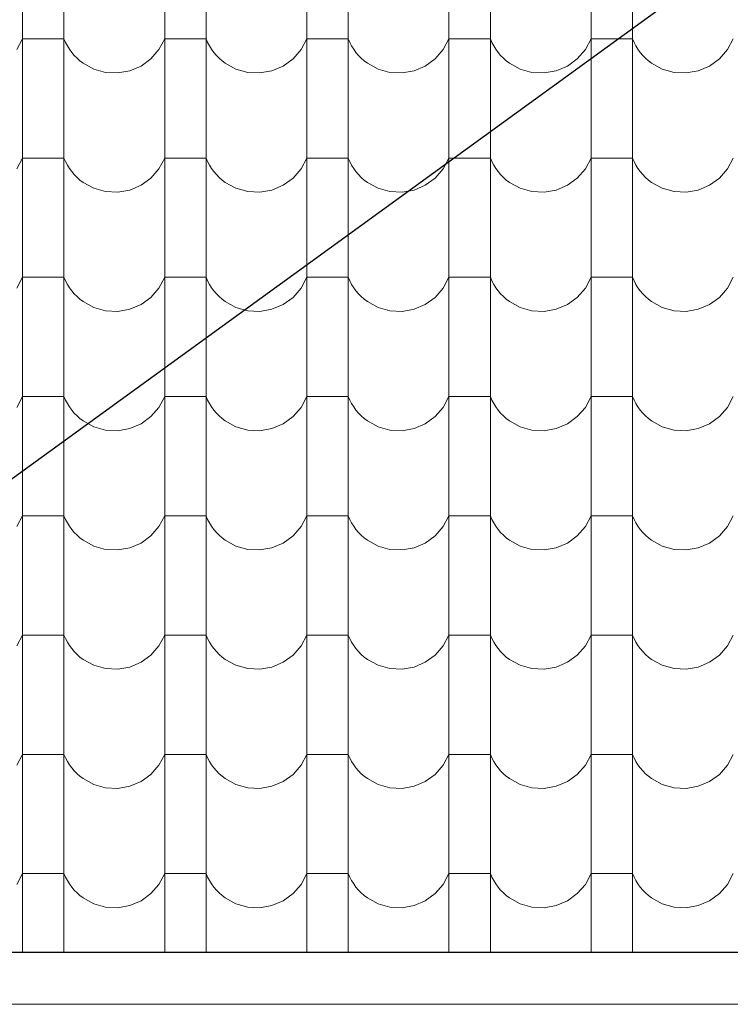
# Model space of a CAD drawing. Header units: millimetres. Extents: x -29624 to 9939, y -6894 to 6495.
# Tile 231 of 243: x 3902 to 4067, y -3588 to -3360. Entities that reach past the tile are written whole.
import ezdxf

# ---------------------------------------------------------------- set-up
doc = ezdxf.new("R2010")
doc.units = ezdxf.units.MM
doc.header["$MEASUREMENT"] = 0
doc.layers.add('810-G Ogólne', color=7, linetype='Continuous')
doc.layers.add('990-D Import IFC', color=7, linetype='Continuous')

# ---------------------------------------------------------------- blocks, each defined once
blk = doc.blocks.new('*X1822', base_point=(515069.4, 47309.9))
at = {"layer": '990-D Import IFC', "color": 251, "linetype": 'Continuous', "lineweight": 13, "true_color": 0x6a6a6a}
for p, q in [((549011.4, -17508.1), (549011.4, -17785.1)), ((549107.5, -17508.1), (549107.5, -17785.1)), ((549341.4, -17508.1), (549341.4, -17785.1)), ((549437.5, -17508.1), (549437.5, -17785.1)), ((549671.4, -17508.1), (549671.4, -17785.1)), ((549767.5, -17508.1), (549767.5, -17785.1)), ((550001.4, -17508.1), (550001.4, -17785.1)), ((550097.5, -17508.1), (550097.5, -17785.1)), ((550331.4, -17508.1), (550331.4, -17785.1)), ((550427.5, -17508.1), (550427.5, -17785.1)), ((548998.1, -17641.2), (549011.4, -17616.2)), ((549059.4, -17616.2), (549011.4, -17616.2)), ((549107.5, -17616.2), (549059.4, -17616.2)), ((549107.5, -17616.2), (549111.1, -17624.5)), ((549111.1, -17624.5), (549115.4, -17632.6)), ((549115.4, -17632.6), (549120.2, -17640.3)), ((549328.1, -17641.2), (549341.4, -17616.2)), ((549389.4, -17616.2), (549341.4, -17616.2)), ((549437.5, -17616.2), (549389.4, -17616.2)), ((549437.5, -17616.2), (549441.1, -17624.5)), ((549441.1, -17624.5), (549445.4, -17632.6)), ((549445.4, -17632.6), (549450.2, -17640.3)), ((549658.1, -17641.2), (549671.4, -17616.2)), ((549719.4, -17616.2), (549671.4, -17616.2)), ((549767.5, -17616.2), (549719.4, -17616.2)), ((549767.5, -17616.2), (549771.1, -17624.5)), ((549771.1, -17624.5), (549775.4, -17632.6)), ((549775.4, -17632.6), (549780.2, -17640.3)), ((549988.1, -17641.2), (550001.4, -17616.2)), ((550049.4, -17616.2), (550001.4, -17616.2)), ((550097.5, -17616.2), (550049.4, -17616.2)), ((550097.5, -17616.2), (550101.1, -17624.5)), ((550101.1, -17624.5), (550105.4, -17632.6)), ((550105.4, -17632.6), (550110.2, -17640.3)), ((550318.1, -17641.2), (550331.4, -17616.2)), ((550379.4, -17616.2), (550331.4, -17616.2)), ((550427.5, -17616.2), (550379.4, -17616.2)), ((550427.5, -17616.2), (550431.1, -17624.5)), ((550431.1, -17624.5), (550435.4, -17632.6)), ((550435.4, -17632.6), (550440.2, -17640.3)), ((550648.1, -17641.2), (550661.4, -17616.2)), ((549120.2, -17640.3), (549125.5, -17647.7)), ((549125.5, -17647.7), (549131.4, -17654.6)), ((549131.4, -17654.6), (549137.8, -17661.1)), ((549309.4, -17662.7), (549328.1, -17641.2)), ((549450.2, -17640.3), (549455.5, -17647.7)), ((549455.5, -17647.7), (549461.4, -17654.6)), ((549461.4, -17654.6), (549467.8, -17661.1)), ((549639.4, -17662.7), (549658.1, -17641.2)), ((549780.2, -17640.3), (549785.5, -17647.7)), ((549785.5, -17647.7), (549791.4, -17654.6)), ((549791.4, -17654.6), (549797.8, -17661.1)), ((549969.4, -17662.7), (549988.1, -17641.2)), ((550110.2, -17640.3), (550115.5, -17647.7)), ((550115.5, -17647.7), (550121.4, -17654.6)), ((550121.4, -17654.6), (550127.8, -17661.1)), ((550299.4, -17662.7), (550318.1, -17641.2)), ((550440.2, -17640.3), (550445.5, -17647.7)), ((550445.5, -17647.7), (550451.4, -17654.6)), ((550451.4, -17654.6), (550457.8, -17661.1)), ((550629.4, -17662.7), (550648.1, -17641.2)), ((549137.8, -17661.1), (549144.6, -17667.2)), ((549144.6, -17667.2), (549151.9, -17672.7)), ((549151.9, -17672.7), (549176.7, -17686.4)), ((549286.5, -17679.4), (549309.4, -17662.7)), ((549467.8, -17661.1), (549474.6, -17667.2)), ((549474.6, -17667.2), (549481.9, -17672.7)), ((549481.9, -17672.7), (549506.7, -17686.4)), ((549616.5, -17679.4), (549639.4, -17662.7)), ((549797.8, -17661.1), (549804.6, -17667.2)), ((549804.6, -17667.2), (549811.9, -17672.7)), ((549811.9, -17672.7), (549836.7, -17686.4)), ((549946.5, -17679.4), (549969.4, -17662.7)), ((550127.8, -17661.1), (550134.6, -17667.2)), ((550134.6, -17667.2), (550141.9, -17672.7)), ((550141.9, -17672.7), (550166.7, -17686.4)), ((550276.5, -17679.4), (550299.4, -17662.7)), ((550457.8, -17661.1), (550464.6, -17667.2)), ((550464.6, -17667.2), (550471.9, -17672.7)), ((550471.9, -17672.7), (550496.7, -17686.4)), ((550606.5, -17679.4), (550629.4, -17662.7)), ((549176.7, -17686.4), (549204.1, -17694.1)), ((549204.1, -17694.1), (549232.4, -17695.5)), ((549232.4, -17695.5), (549260.4, -17690.5)), ((549260.4, -17690.5), (549286.5, -17679.4)), ((549506.7, -17686.4), (549534.1, -17694.1)), ((549534.1, -17694.1), (549562.4, -17695.5)), ((549562.4, -17695.5), (549590.4, -17690.5)), ((549590.4, -17690.5), (549616.5, -17679.4)), ((549836.7, -17686.4), (549864.1, -17694.1)), ((549864.1, -17694.1), (549892.4, -17695.5)), ((549892.4, -17695.5), (549920.4, -17690.5)), ((549920.4, -17690.5), (549946.5, -17679.4)), ((550166.7, -17686.4), (550194.1, -17694.1)), ((550194.1, -17694.1), (550222.4, -17695.5)), ((550222.4, -17695.5), (550250.4, -17690.5)), ((550250.4, -17690.5), (550276.5, -17679.4)), ((550496.7, -17686.4), (550524.1, -17694.1)), ((550524.1, -17694.1), (550552.4, -17695.5)), ((550552.4, -17695.5), (550580.4, -17690.5)), ((550580.4, -17690.5), (550606.5, -17679.4)), ((549011.4, -17785.1), (549011.4, -18062.1)), ((549107.5, -17785.1), (549107.5, -18062.1)), ((549341.4, -17785.1), (549341.4, -18062.1)), ((549437.5, -17785.1), (549437.5, -18062.1)), ((549671.4, -17785.1), (549671.4, -18062.1)), ((549767.5, -17785.1), (549767.5, -18062.1)), ((550001.4, -17785.1), (550001.4, -18062.1)), ((550097.5, -17785.1), (550097.5, -18062.1)), ((550331.4, -17785.1), (550331.4, -18062.1)), ((550427.5, -17785.1), (550427.5, -18062.1)), ((548998.1, -17918.2), (549011.4, -17893.2)), ((549059.4, -17893.2), (549011.4, -17893.2)), ((549107.5, -17893.2), (549059.4, -17893.2)), ((549107.5, -17893.2), (549111.1, -17901.5)), ((549111.1, -17901.5), (549115.4, -17909.6)), ((549328.1, -17918.2), (549341.4, -17893.2)), ((549389.4, -17893.2), (549341.4, -17893.2)), ((549437.5, -17893.2), (549389.4, -17893.2)), ((549437.5, -17893.2), (549441.1, -17901.5)), ((549441.1, -17901.5), (549445.4, -17909.6)), ((549658.1, -17918.2), (549671.4, -17893.2)), ((549719.4, -17893.2), (549671.4, -17893.2)), ((549767.5, -17893.2), (549719.4, -17893.2)), ((549767.5, -17893.2), (549771.1, -17901.5)), ((549771.1, -17901.5), (549775.4, -17909.6)), ((549988.1, -17918.2), (550001.4, -17893.2)), ((550049.4, -17893.2), (550001.4, -17893.2)), ((550097.5, -17893.2), (550049.4, -17893.2)), ((550097.5, -17893.2), (550101.1, -17901.5)), ((550101.1, -17901.5), (550105.4, -17909.6)), ((550318.1, -17918.2), (550331.4, -17893.2)), ((550379.4, -17893.2), (550331.4, -17893.2)), ((550427.5, -17893.2), (550379.4, -17893.2)), ((550427.5, -17893.2), (550431.1, -17901.5)), ((550431.1, -17901.5), (550435.4, -17909.6)), ((550648.1, -17918.2), (550661.4, -17893.2)), ((549115.4, -17909.6), (549120.2, -17917.3)), ((549120.2, -17917.3), (549125.5, -17924.7)), ((549125.5, -17924.7), (549131.4, -17931.6)), ((549309.4, -17939.7), (549328.1, -17918.2)), ((549445.4, -17909.6), (549450.2, -17917.3)), ((549450.2, -17917.3), (549455.5, -17924.7)), ((549455.5, -17924.7), (549461.4, -17931.6)), ((549639.4, -17939.7), (549658.1, -17918.2)), ((549775.4, -17909.6), (549780.2, -17917.3)), ((549780.2, -17917.3), (549785.5, -17924.7)), ((549785.5, -17924.7), (549791.4, -17931.6)), ((549969.4, -17939.7), (549988.1, -17918.2)), ((550105.4, -17909.6), (550110.2, -17917.3)), ((550110.2, -17917.3), (550115.5, -17924.7)), ((550115.5, -17924.7), (550121.4, -17931.6)), ((550299.4, -17939.7), (550318.1, -17918.2)), ((550435.4, -17909.6), (550440.2, -17917.3)), ((550440.2, -17917.3), (550445.5, -17924.7)), ((550445.5, -17924.7), (550451.4, -17931.6)), ((550629.4, -17939.7), (550648.1, -17918.2)), ((549131.4, -17931.6), (549137.8, -17938.1)), ((549137.8, -17938.1), (549144.6, -17944.2)), ((549144.6, -17944.2), (549151.9, -17949.7)), ((549151.9, -17949.7), (549176.7, -17963.4)), ((549286.5, -17956.4), (549309.4, -17939.7)), ((549461.4, -17931.6), (549467.8, -17938.1)), ((549467.8, -17938.1), (549474.6, -17944.2)), ((549474.6, -17944.2), (549481.9, -17949.7)), ((549481.9, -17949.7), (549506.7, -17963.4)), ((549616.5, -17956.4), (549639.4, -17939.7)), ((549791.4, -17931.6), (549797.8, -17938.1)), ((549797.8, -17938.1), (549804.6, -17944.2)), ((549804.6, -17944.2), (549811.9, -17949.7)), ((549811.9, -17949.7), (549836.7, -17963.4)), ((549946.5, -17956.4), (549969.4, -17939.7)), ((550121.4, -17931.6), (550127.8, -17938.1)), ((550127.8, -17938.1), (550134.6, -17944.2)), ((550134.6, -17944.2), (550141.9, -17949.7)), ((550141.9, -17949.7), (550166.7, -17963.4)), ((550276.5, -17956.4), (550299.4, -17939.7)), ((550451.4, -17931.6), (550457.8, -17938.1)), ((550457.8, -17938.1), (550464.6, -17944.2)), ((550464.6, -17944.2), (550471.9, -17949.7)), ((550471.9, -17949.7), (550496.7, -17963.4)), ((550606.5, -17956.4), (550629.4, -17939.7)), ((549176.7, -17963.4), (549204.1, -17971.1)), ((549204.1, -17971.1), (549232.4, -17972.5)), ((549232.4, -17972.5), (549260.4, -17967.5)), ((549260.4, -17967.5), (549286.5, -17956.4)), ((549506.7, -17963.4), (549534.1, -17971.1)), ((549534.1, -17971.1), (549562.4, -17972.5)), ((549562.4, -17972.5), (549590.4, -17967.5)), ((549590.4, -17967.5), (549616.5, -17956.4)), ((549836.7, -17963.4), (549864.1, -17971.1)), ((549864.1, -17971.1), (549892.4, -17972.5)), ((549892.4, -17972.5), (549920.4, -17967.5)), ((549920.4, -17967.5), (549946.5, -17956.4)), ((550166.7, -17963.4), (550194.1, -17971.1)), ((550194.1, -17971.1), (550222.4, -17972.5)), ((550222.4, -17972.5), (550250.4, -17967.5)), ((550250.4, -17967.5), (550276.5, -17956.4)), ((550496.7, -17963.4), (550524.1, -17971.1)), ((550524.1, -17971.1), (550552.4, -17972.5)), ((550552.4, -17972.5), (550580.4, -17967.5)), ((550580.4, -17967.5), (550606.5, -17956.4)), ((549011.4, -18062.1), (549011.4, -18339.1)), ((549107.5, -18062.1), (549107.5, -18339.1)), ((549341.4, -18062.1), (549341.4, -18339.1)), ((549437.5, -18062.1), (549437.5, -18339.1)), ((549671.4, -18062.1), (549671.4, -18339.1)), ((549767.5, -18062.1), (549767.5, -18339.1)), ((550001.4, -18062.1), (550001.4, -18339.1)), ((550097.5, -18062.1), (550097.5, -18339.1)), ((550331.4, -18062.1), (550331.4, -18339.1)), ((550427.5, -18062.1), (550427.5, -18339.1)), ((548998.1, -18195.2), (549011.4, -18170.2)), ((549059.4, -18170.2), (549011.4, -18170.2)), ((549107.5, -18170.2), (549059.4, -18170.2)), ((549107.5, -18170.2), (549111.1, -18178.5)), ((549111.1, -18178.5), (549115.4, -18186.6)), ((549328.1, -18195.2), (549341.4, -18170.2)), ((549389.4, -18170.2), (549341.4, -18170.2)), ((549437.5, -18170.2), (549389.4, -18170.2)), ((549437.5, -18170.2), (549441.1, -18178.5)), ((549441.1, -18178.5), (549445.4, -18186.6)), ((549658.1, -18195.2), (549671.4, -18170.2)), ((549719.4, -18170.2), (549671.4, -18170.2)), ((549767.5, -18170.2), (549719.4, -18170.2)), ((549767.5, -18170.2), (549771.1, -18178.5)), ((549771.1, -18178.5), (549775.4, -18186.6)), ((549988.1, -18195.2), (550001.4, -18170.2)), ((550049.4, -18170.2), (550001.4, -18170.2)), ((550097.5, -18170.2), (550049.4, -18170.2)), ((550097.5, -18170.2), (550101.1, -18178.5)), ((550101.1, -18178.5), (550105.4, -18186.6)), ((550318.1, -18195.2), (550331.4, -18170.2)), ((550379.4, -18170.2), (550331.4, -18170.2)), ((550427.5, -18170.2), (550379.4, -18170.2)), ((550427.5, -18170.2), (550431.1, -18178.5)), ((550431.1, -18178.5), (550435.4, -18186.6)), ((550648.1, -18195.2), (550661.4, -18170.2)), ((549115.4, -18186.6), (549120.2, -18194.3)), ((549120.2, -18194.3), (549125.5, -18201.7)), ((549125.5, -18201.7), (549131.4, -18208.6)), ((549309.4, -18216.7), (549328.1, -18195.2)), ((549445.4, -18186.6), (549450.2, -18194.3)), ((549450.2, -18194.3), (549455.5, -18201.7)), ((549455.5, -18201.7), (549461.4, -18208.6)), ((549639.4, -18216.7), (549658.1, -18195.2)), ((549775.4, -18186.6), (549780.2, -18194.3)), ((549780.2, -18194.3), (549785.5, -18201.7)), ((549785.5, -18201.7), (549791.4, -18208.6)), ((549969.4, -18216.7), (549988.1, -18195.2)), ((550105.4, -18186.6), (550110.2, -18194.3)), ((550110.2, -18194.3), (550115.5, -18201.7)), ((550115.5, -18201.7), (550121.4, -18208.6)), ((550299.4, -18216.7), (550318.1, -18195.2)), ((550435.4, -18186.6), (550440.2, -18194.3)), ((550440.2, -18194.3), (550445.5, -18201.7)), ((550445.5, -18201.7), (550451.4, -18208.6)), ((550629.4, -18216.7), (550648.1, -18195.2)), ((549131.4, -18208.6), (549137.8, -18215.1)), ((549137.8, -18215.1), (549144.6, -18221.2)), ((549144.6, -18221.2), (549151.9, -18226.7)), ((549151.9, -18226.7), (549176.7, -18240.4)), ((549286.5, -18233.4), (549309.4, -18216.7)), ((549461.4, -18208.6), (549467.8, -18215.1)), ((549467.8, -18215.1), (549474.6, -18221.2)), ((549474.6, -18221.2), (549481.9, -18226.7)), ((549481.9, -18226.7), (549506.7, -18240.4)), ((549616.5, -18233.4), (549639.4, -18216.7)), ((549791.4, -18208.6), (549797.8, -18215.1)), ((549797.8, -18215.1), (549804.6, -18221.2)), ((549804.6, -18221.2), (549811.9, -18226.7)), ((549811.9, -18226.7), (549836.7, -18240.4)), ((549946.5, -18233.4), (549969.4, -18216.7)), ((550121.4, -18208.6), (550127.8, -18215.1)), ((550127.8, -18215.1), (550134.6, -18221.2)), ((550134.6, -18221.2), (550141.9, -18226.7)), ((550141.9, -18226.7), (550166.7, -18240.4)), ((550276.5, -18233.4), (550299.4, -18216.7)), ((550451.4, -18208.6), (550457.8, -18215.1)), ((550457.8, -18215.1), (550464.6, -18221.2)), ((550464.6, -18221.2), (550471.9, -18226.7)), ((550471.9, -18226.7), (550496.7, -18240.4)), ((550606.5, -18233.4), (550629.4, -18216.7)), ((549176.7, -18240.4), (549204.1, -18248.1)), ((549204.1, -18248.1), (549232.4, -18249.5)), ((549232.4, -18249.5), (549260.4, -18244.5)), ((549260.4, -18244.5), (549286.5, -18233.4)), ((549506.7, -18240.4), (549534.1, -18248.1)), ((549534.1, -18248.1), (549562.4, -18249.5)), ((549562.4, -18249.5), (549590.4, -18244.5)), ((549590.4, -18244.5), (549616.5, -18233.4)), ((549836.7, -18240.4), (549864.1, -18248.1)), ((549864.1, -18248.1), (549892.4, -18249.5)), ((549892.4, -18249.5), (549920.4, -18244.5)), ((549920.4, -18244.5), (549946.5, -18233.4)), ((550166.7, -18240.4), (550194.1, -18248.1)), ((550194.1, -18248.1), (550222.4, -18249.5)), ((550222.4, -18249.5), (550250.4, -18244.5)), ((550250.4, -18244.5), (550276.5, -18233.4)), ((550496.7, -18240.4), (550524.1, -18248.1)), ((550524.1, -18248.1), (550552.4, -18249.5)), ((550552.4, -18249.5), (550580.4, -18244.5)), ((550580.4, -18244.5), (550606.5, -18233.4)), ((549011.4, -18339.1), (549011.4, -18616.1)), ((549107.5, -18339.1), (549107.5, -18616.1)), ((549341.4, -18339.1), (549341.4, -18616.1)), ((549437.5, -18339.1), (549437.5, -18616.1)), ((549671.4, -18339.1), (549671.4, -18616.1)), ((549767.5, -18339.1), (549767.5, -18616.1)), ((550001.4, -18339.1), (550001.4, -18616.1)), ((550097.5, -18339.1), (550097.5, -18616.1)), ((550331.4, -18339.1), (550331.4, -18616.1)), ((550427.5, -18339.1), (550427.5, -18616.1)), ((548998.1, -18472.2), (549011.4, -18447.2)), ((549059.4, -18447.2), (549011.4, -18447.2)), ((549107.5, -18447.2), (549059.4, -18447.2)), ((549107.5, -18447.2), (549111.1, -18455.5)), ((549111.1, -18455.5), (549115.4, -18463.6)), ((549328.1, -18472.2), (549341.4, -18447.2)), ((549389.4, -18447.2), (549341.4, -18447.2)), ((549437.5, -18447.2), (549389.4, -18447.2)), ((549437.5, -18447.2), (549441.1, -18455.5)), ((549441.1, -18455.5), (549445.4, -18463.6)), ((549658.1, -18472.2), (549671.4, -18447.2)), ((549719.4, -18447.2), (549671.4, -18447.2)), ((549767.5, -18447.2), (549719.4, -18447.2)), ((549767.5, -18447.2), (549771.1, -18455.5)), ((549771.1, -18455.5), (549775.4, -18463.6)), ((549988.1, -18472.2), (550001.4, -18447.2)), ((550049.4, -18447.2), (550001.4, -18447.2)), ((550097.5, -18447.2), (550049.4, -18447.2)), ((550097.5, -18447.2), (550101.1, -18455.5)), ((550101.1, -18455.5), (550105.4, -18463.6)), ((550318.1, -18472.2), (550331.4, -18447.2)), ((550379.4, -18447.2), (550331.4, -18447.2)), ((550427.5, -18447.2), (550379.4, -18447.2)), ((550427.5, -18447.2), (550431.1, -18455.5)), ((550431.1, -18455.5), (550435.4, -18463.6)), ((550648.1, -18472.2), (550661.4, -18447.2)), ((549115.4, -18463.6), (549120.2, -18471.3)), ((549120.2, -18471.3), (549125.5, -18478.7)), ((549125.5, -18478.7), (549131.4, -18485.6)), ((549309.4, -18493.7), (549328.1, -18472.2)), ((549445.4, -18463.6), (549450.2, -18471.3)), ((549450.2, -18471.3), (549455.5, -18478.7)), ((549455.5, -18478.7), (549461.4, -18485.6)), ((549639.4, -18493.7), (549658.1, -18472.2)), ((549775.4, -18463.6), (549780.2, -18471.3)), ((549780.2, -18471.3), (549785.5, -18478.7)), ((549785.5, -18478.7), (549791.4, -18485.6)), ((549969.4, -18493.7), (549988.1, -18472.2)), ((550105.4, -18463.6), (550110.2, -18471.3)), ((550110.2, -18471.3), (550115.5, -18478.7)), ((550115.5, -18478.7), (550121.4, -18485.6)), ((550299.4, -18493.7), (550318.1, -18472.2)), ((550435.4, -18463.6), (550440.2, -18471.3)), ((550440.2, -18471.3), (550445.5, -18478.7)), ((550445.5, -18478.7), (550451.4, -18485.6)), ((550629.4, -18493.7), (550648.1, -18472.2)), ((549131.4, -18485.6), (549137.8, -18492.1)), ((549137.8, -18492.1), (549144.6, -18498.2)), ((549144.6, -18498.2), (549151.9, -18503.7)), ((549286.5, -18510.4), (549309.4, -18493.7)), ((549461.4, -18485.6), (549467.8, -18492.1)), ((549467.8, -18492.1), (549474.6, -18498.2)), ((549474.6, -18498.2), (549481.9, -18503.7)), ((549616.5, -18510.4), (549639.4, -18493.7)), ((549791.4, -18485.6), (549797.8, -18492.1)), ((549797.8, -18492.1), (549804.6, -18498.2)), ((549804.6, -18498.2), (549811.9, -18503.7)), ((549946.5, -18510.4), (549969.4, -18493.7)), ((550121.4, -18485.6), (550127.8, -18492.1)), ((550127.8, -18492.1), (550134.6, -18498.2)), ((550134.6, -18498.2), (550141.9, -18503.7)), ((550276.5, -18510.4), (550299.4, -18493.7)), ((550451.4, -18485.6), (550457.8, -18492.1)), ((550457.8, -18492.1), (550464.6, -18498.2)), ((550464.6, -18498.2), (550471.9, -18503.7)), ((550606.5, -18510.4), (550629.4, -18493.7)), ((549151.9, -18503.7), (549176.7, -18517.4)), ((549176.7, -18517.4), (549204.1, -18525.1)), ((549204.1, -18525.1), (549232.4, -18526.5)), ((549232.4, -18526.5), (549260.4, -18521.5)), ((549260.4, -18521.5), (549286.5, -18510.4)), ((549481.9, -18503.7), (549506.7, -18517.4)), ((549506.7, -18517.4), (549534.1, -18525.1)), ((549534.1, -18525.1), (549562.4, -18526.5)), ((549562.4, -18526.5), (549590.4, -18521.5)), ((549590.4, -18521.5), (549616.5, -18510.4)), ((549811.9, -18503.7), (549836.7, -18517.4)), ((549836.7, -18517.4), (549864.1, -18525.1)), ((549864.1, -18525.1), (549892.4, -18526.5)), ((549892.4, -18526.5), (549920.4, -18521.5)), ((549920.4, -18521.5), (549946.5, -18510.4)), ((550141.9, -18503.7), (550166.7, -18517.4)), ((550166.7, -18517.4), (550194.1, -18525.1)), ((550194.1, -18525.1), (550222.4, -18526.5)), ((550222.4, -18526.5), (550250.4, -18521.5)), ((550250.4, -18521.5), (550276.5, -18510.4)), ((550471.9, -18503.7), (550496.7, -18517.4)), ((550496.7, -18517.4), (550524.1, -18525.1)), ((550524.1, -18525.1), (550552.4, -18526.5)), ((550552.4, -18526.5), (550580.4, -18521.5)), ((550580.4, -18521.5), (550606.5, -18510.4)), ((549011.4, -18616.1), (549011.4, -18893.1)), ((549107.5, -18616.1), (549107.5, -18893.1)), ((549341.4, -18616.1), (549341.4, -18893.1)), ((549437.5, -18616.1), (549437.5, -18893.1)), ((549671.4, -18616.1), (549671.4, -18893.1)), ((549767.5, -18616.1), (549767.5, -18893.1)), ((550001.4, -18616.1), (550001.4, -18893.1)), ((550097.5, -18616.1), (550097.5, -18893.1)), ((550331.4, -18616.1), (550331.4, -18893.1)), ((550427.5, -18616.1), (550427.5, -18893.1)), ((548998.1, -18749.2), (549011.4, -18724.2)), ((549059.4, -18724.2), (549011.4, -18724.2)), ((549107.5, -18724.2), (549059.4, -18724.2)), ((549107.5, -18724.2), (549111.1, -18732.5)), ((549328.1, -18749.2), (549341.4, -18724.2)), ((549389.4, -18724.2), (549341.4, -18724.2)), ((549437.5, -18724.2), (549389.4, -18724.2)), ((549437.5, -18724.2), (549441.1, -18732.5)), ((549658.1, -18749.2), (549671.4, -18724.2)), ((549719.4, -18724.2), (549671.4, -18724.2)), ((549767.5, -18724.2), (549719.4, -18724.2)), ((549767.5, -18724.2), (549771.1, -18732.5)), ((549988.1, -18749.2), (550001.4, -18724.2)), ((550049.4, -18724.2), (550001.4, -18724.2)), ((550097.5, -18724.2), (550049.4, -18724.2)), ((550097.5, -18724.2), (550101.1, -18732.5)), ((550318.1, -18749.2), (550331.4, -18724.2)), ((550379.4, -18724.2), (550331.4, -18724.2)), ((550427.5, -18724.2), (550379.4, -18724.2)), ((550427.5, -18724.2), (550431.1, -18732.5)), ((550648.1, -18749.2), (550661.4, -18724.2)), ((549111.1, -18732.5), (549115.4, -18740.6)), ((549115.4, -18740.6), (549120.2, -18748.3)), ((549120.2, -18748.3), (549125.5, -18755.7)), ((549309.4, -18770.7), (549328.1, -18749.2)), ((549441.1, -18732.5), (549445.4, -18740.6)), ((549445.4, -18740.6), (549450.2, -18748.3)), ((549450.2, -18748.3), (549455.5, -18755.7)), ((549639.4, -18770.7), (549658.1, -18749.2)), ((549771.1, -18732.5), (549775.4, -18740.6)), ((549775.4, -18740.6), (549780.2, -18748.3)), ((549780.2, -18748.3), (549785.5, -18755.7)), ((549969.4, -18770.7), (549988.1, -18749.2)), ((550101.1, -18732.5), (550105.4, -18740.6)), ((550105.4, -18740.6), (550110.2, -18748.3)), ((550110.2, -18748.3), (550115.5, -18755.7)), ((550299.4, -18770.7), (550318.1, -18749.2)), ((550431.1, -18732.5), (550435.4, -18740.6)), ((550435.4, -18740.6), (550440.2, -18748.3)), ((550440.2, -18748.3), (550445.5, -18755.7)), ((550629.4, -18770.7), (550648.1, -18749.2)), ((549125.5, -18755.7), (549131.4, -18762.6)), ((549131.4, -18762.6), (549137.8, -18769.1)), ((549137.8, -18769.1), (549144.6, -18775.2)), ((549144.6, -18775.2), (549151.9, -18780.7)), ((549286.5, -18787.4), (549309.4, -18770.7)), ((549455.5, -18755.7), (549461.4, -18762.6)), ((549461.4, -18762.6), (549467.8, -18769.1)), ((549467.8, -18769.1), (549474.6, -18775.2)), ((549474.6, -18775.2), (549481.9, -18780.7)), ((549616.5, -18787.4), (549639.4, -18770.7)), ((549785.5, -18755.7), (549791.4, -18762.6)), ((549791.4, -18762.6), (549797.8, -18769.1)), ((549797.8, -18769.1), (549804.6, -18775.2)), ((549804.6, -18775.2), (549811.9, -18780.7)), ((549946.5, -18787.4), (549969.4, -18770.7)), ((550115.5, -18755.7), (550121.4, -18762.6)), ((550121.4, -18762.6), (550127.8, -18769.1)), ((550127.8, -18769.1), (550134.6, -18775.2)), ((550134.6, -18775.2), (550141.9, -18780.7)), ((550276.5, -18787.4), (550299.4, -18770.7)), ((550445.5, -18755.7), (550451.4, -18762.6)), ((550451.4, -18762.6), (550457.8, -18769.1)), ((550457.8, -18769.1), (550464.6, -18775.2)), ((550464.6, -18775.2), (550471.9, -18780.7)), ((550606.5, -18787.4), (550629.4, -18770.7)), ((549151.9, -18780.7), (549176.7, -18794.4)), ((549176.7, -18794.4), (549204.1, -18802.1)), ((549232.4, -18803.5), (549260.4, -18798.5)), ((549260.4, -18798.5), (549286.5, -18787.4)), ((549481.9, -18780.7), (549506.7, -18794.4)), ((549506.7, -18794.4), (549534.1, -18802.1)), ((549562.4, -18803.5), (549590.4, -18798.5)), ((549590.4, -18798.5), (549616.5, -18787.4)), ((549811.9, -18780.7), (549836.7, -18794.4)), ((549836.7, -18794.4), (549864.1, -18802.1)), ((549892.4, -18803.5), (549920.4, -18798.5)), ((549920.4, -18798.5), (549946.5, -18787.4)), ((550141.9, -18780.7), (550166.7, -18794.4)), ((550166.7, -18794.4), (550194.1, -18802.1)), ((550222.4, -18803.5), (550250.4, -18798.5)), ((550250.4, -18798.5), (550276.5, -18787.4)), ((550471.9, -18780.7), (550496.7, -18794.4)), ((550496.7, -18794.4), (550524.1, -18802.1)), ((550552.4, -18803.5), (550580.4, -18798.5)), ((550580.4, -18798.5), (550606.5, -18787.4)), ((549204.1, -18802.1), (549232.4, -18803.5)), ((549534.1, -18802.1), (549562.4, -18803.5)), ((549864.1, -18802.1), (549892.4, -18803.5)), ((550194.1, -18802.1), (550222.4, -18803.5)), ((550524.1, -18802.1), (550552.4, -18803.5)), ((549011.4, -18893.1), (549011.4, -19170.1)), ((549107.5, -18893.1), (549107.5, -19170.1)), ((549341.4, -18893.1), (549341.4, -19170.1)), ((549437.5, -18893.1), (549437.5, -19170.1)), ((549671.4, -18893.1), (549671.4, -19170.1)), ((549767.5, -18893.1), (549767.5, -19170.1)), ((550001.4, -18893.1), (550001.4, -19170.1)), ((550097.5, -18893.1), (550097.5, -19170.1)), ((550331.4, -18893.1), (550331.4, -19170.1)), ((550427.5, -18893.1), (550427.5, -19170.1)), ((548998.1, -19026.2), (549011.4, -19001.2)), ((549059.4, -19001.2), (549011.4, -19001.2)), ((549107.5, -19001.2), (549059.4, -19001.2)), ((549107.5, -19001.2), (549111.1, -19009.5)), ((549328.1, -19026.2), (549341.4, -19001.2)), ((549389.4, -19001.2), (549341.4, -19001.2)), ((549437.5, -19001.2), (549389.4, -19001.2)), ((549437.5, -19001.2), (549441.1, -19009.5)), ((549658.1, -19026.2), (549671.4, -19001.2)), ((549719.4, -19001.2), (549671.4, -19001.2)), ((549767.5, -19001.2), (549719.4, -19001.2)), ((549767.5, -19001.2), (549771.1, -19009.5)), ((549988.1, -19026.2), (550001.4, -19001.2)), ((550049.4, -19001.2), (550001.4, -19001.2)), ((550097.5, -19001.2), (550049.4, -19001.2)), ((550097.5, -19001.2), (550101.1, -19009.5)), ((550318.1, -19026.2), (550331.4, -19001.2)), ((550379.4, -19001.2), (550331.4, -19001.2)), ((550427.5, -19001.2), (550379.4, -19001.2)), ((550427.5, -19001.2), (550431.1, -19009.5)), ((550648.1, -19026.2), (550661.4, -19001.2)), ((549111.1, -19009.5), (549115.4, -19017.6)), ((549115.4, -19017.6), (549120.2, -19025.3)), ((549120.2, -19025.3), (549125.5, -19032.7)), ((549309.4, -19047.7), (549328.1, -19026.2)), ((549441.1, -19009.5), (549445.4, -19017.6)), ((549445.4, -19017.6), (549450.2, -19025.3)), ((549450.2, -19025.3), (549455.5, -19032.7)), ((549639.4, -19047.7), (549658.1, -19026.2)), ((549771.1, -19009.5), (549775.4, -19017.6)), ((549775.4, -19017.6), (549780.2, -19025.3)), ((549780.2, -19025.3), (549785.5, -19032.7)), ((549969.4, -19047.7), (549988.1, -19026.2)), ((550101.1, -19009.5), (550105.4, -19017.6)), ((550105.4, -19017.6), (550110.2, -19025.3)), ((550110.2, -19025.3), (550115.5, -19032.7)), ((550299.4, -19047.7), (550318.1, -19026.2)), ((550431.1, -19009.5), (550435.4, -19017.6)), ((550435.4, -19017.6), (550440.2, -19025.3)), ((550440.2, -19025.3), (550445.5, -19032.7)), ((550629.4, -19047.7), (550648.1, -19026.2)), ((549125.5, -19032.7), (549131.4, -19039.6)), ((549131.4, -19039.6), (549137.8, -19046.1)), ((549137.8, -19046.1), (549144.6, -19052.2)), ((549286.5, -19064.4), (549309.4, -19047.7)), ((549455.5, -19032.7), (549461.4, -19039.6)), ((549461.4, -19039.6), (549467.8, -19046.1)), ((549467.8, -19046.1), (549474.6, -19052.2)), ((549616.5, -19064.4), (549639.4, -19047.7)), ((549785.5, -19032.7), (549791.4, -19039.6)), ((549791.4, -19039.6), (549797.8, -19046.1)), ((549797.8, -19046.1), (549804.6, -19052.2)), ((549946.5, -19064.4), (549969.4, -19047.7)), ((550115.5, -19032.7), (550121.4, -19039.6)), ((550121.4, -19039.6), (550127.8, -19046.1)), ((550127.8, -19046.1), (550134.6, -19052.2)), ((550276.5, -19064.4), (550299.4, -19047.7)), ((550445.5, -19032.7), (550451.4, -19039.6)), ((550451.4, -19039.6), (550457.8, -19046.1)), ((550457.8, -19046.1), (550464.6, -19052.2)), ((550606.5, -19064.4), (550629.4, -19047.7)), ((549144.6, -19052.2), (549151.9, -19057.7)), ((549151.9, -19057.7), (549176.7, -19071.4)), ((549176.7, -19071.4), (549204.1, -19079.1)), ((549260.4, -19075.5), (549286.5, -19064.4)), ((549474.6, -19052.2), (549481.9, -19057.7)), ((549481.9, -19057.7), (549506.7, -19071.4)), ((549506.7, -19071.4), (549534.1, -19079.1)), ((549590.4, -19075.5), (549616.5, -19064.4)), ((549804.6, -19052.2), (549811.9, -19057.7)), ((549811.9, -19057.7), (549836.7, -19071.4)), ((549836.7, -19071.4), (549864.1, -19079.1)), ((549920.4, -19075.5), (549946.5, -19064.4)), ((550134.6, -19052.2), (550141.9, -19057.7)), ((550141.9, -19057.7), (550166.7, -19071.4)), ((550166.7, -19071.4), (550194.1, -19079.1)), ((550250.4, -19075.5), (550276.5, -19064.4)), ((550464.6, -19052.2), (550471.9, -19057.7)), ((550471.9, -19057.7), (550496.7, -19071.4)), ((550496.7, -19071.4), (550524.1, -19079.1)), ((550580.4, -19075.5), (550606.5, -19064.4)), ((549204.1, -19079.1), (549232.4, -19080.5)), ((549232.4, -19080.5), (549260.4, -19075.5)), ((549534.1, -19079.1), (549562.4, -19080.5)), ((549562.4, -19080.5), (549590.4, -19075.5)), ((549864.1, -19079.1), (549892.4, -19080.5)), ((549892.4, -19080.5), (549920.4, -19075.5)), ((550194.1, -19079.1), (550222.4, -19080.5)), ((550222.4, -19080.5), (550250.4, -19075.5)), ((550524.1, -19079.1), (550552.4, -19080.5)), ((550552.4, -19080.5), (550580.4, -19075.5)), ((549011.4, -19170.1), (549011.4, -19447.1)), ((549107.5, -19170.1), (549107.5, -19447.1)), ((549341.4, -19170.1), (549341.4, -19447.1)), ((549437.5, -19170.1), (549437.5, -19447.1)), ((549671.4, -19170.1), (549671.4, -19447.1)), ((549767.5, -19170.1), (549767.5, -19447.1)), ((550001.4, -19170.1), (550001.4, -19447.1)), ((550097.5, -19170.1), (550097.5, -19447.1)), ((550331.4, -19170.1), (550331.4, -19447.1)), ((550427.5, -19170.1), (550427.5, -19447.1)), ((548998.1, -19303.2), (549011.4, -19278.2)), ((549059.4, -19278.2), (549011.4, -19278.2)), ((549107.5, -19278.2), (549059.4, -19278.2)), ((549107.5, -19278.2), (549111.1, -19286.5)), ((549328.1, -19303.2), (549341.4, -19278.2)), ((549389.4, -19278.2), (549341.4, -19278.2)), ((549437.5, -19278.2), (549389.4, -19278.2)), ((549437.5, -19278.2), (549441.1, -19286.5)), ((549658.1, -19303.2), (549671.4, -19278.2)), ((549719.4, -19278.2), (549671.4, -19278.2)), ((549767.5, -19278.2), (549719.4, -19278.2)), ((549767.5, -19278.2), (549771.1, -19286.5)), ((549988.1, -19303.2), (550001.4, -19278.2)), ((550049.4, -19278.2), (550001.4, -19278.2)), ((550097.5, -19278.2), (550049.4, -19278.2)), ((550097.5, -19278.2), (550101.1, -19286.5)), ((550318.1, -19303.2), (550331.4, -19278.2)), ((550379.4, -19278.2), (550331.4, -19278.2)), ((550427.5, -19278.2), (550379.4, -19278.2)), ((550427.5, -19278.2), (550431.1, -19286.5)), ((550648.1, -19303.2), (550661.4, -19278.2)), ((549111.1, -19286.5), (549115.4, -19294.6)), ((549115.4, -19294.6), (549120.2, -19302.3)), ((549120.2, -19302.3), (549125.5, -19309.7)), ((549441.1, -19286.5), (549445.4, -19294.6)), ((549445.4, -19294.6), (549450.2, -19302.3)), ((549450.2, -19302.3), (549455.5, -19309.7)), ((549771.1, -19286.5), (549775.4, -19294.6)), ((549775.4, -19294.6), (549780.2, -19302.3)), ((549780.2, -19302.3), (549785.5, -19309.7)), ((550101.1, -19286.5), (550105.4, -19294.6)), ((550105.4, -19294.6), (550110.2, -19302.3)), ((550110.2, -19302.3), (550115.5, -19309.7)), ((550431.1, -19286.5), (550435.4, -19294.6)), ((550435.4, -19294.6), (550440.2, -19302.3)), ((550440.2, -19302.3), (550445.5, -19309.7)), ((549125.5, -19309.7), (549131.4, -19316.6)), ((549131.4, -19316.6), (549137.8, -19323.1)), ((549137.8, -19323.1), (549144.6, -19329.2)), ((549286.5, -19341.4), (549309.4, -19324.7)), ((549309.4, -19324.7), (549328.1, -19303.2)), ((549455.5, -19309.7), (549461.4, -19316.6)), ((549461.4, -19316.6), (549467.8, -19323.1)), ((549467.8, -19323.1), (549474.6, -19329.2)), ((549616.5, -19341.4), (549639.4, -19324.7)), ((549639.4, -19324.7), (549658.1, -19303.2)), ((549785.5, -19309.7), (549791.4, -19316.6)), ((549791.4, -19316.6), (549797.8, -19323.1)), ((549797.8, -19323.1), (549804.6, -19329.2)), ((549946.5, -19341.4), (549969.4, -19324.7)), ((549969.4, -19324.7), (549988.1, -19303.2)), ((550115.5, -19309.7), (550121.4, -19316.6)), ((550121.4, -19316.6), (550127.8, -19323.1)), ((550127.8, -19323.1), (550134.6, -19329.2)), ((550276.5, -19341.4), (550299.4, -19324.7)), ((550299.4, -19324.7), (550318.1, -19303.2)), ((550445.5, -19309.7), (550451.4, -19316.6)), ((550451.4, -19316.6), (550457.8, -19323.1)), ((550457.8, -19323.1), (550464.6, -19329.2)), ((550606.5, -19341.4), (550629.4, -19324.7)), ((550629.4, -19324.7), (550648.1, -19303.2)), ((549144.6, -19329.2), (549151.9, -19334.7)), ((549151.9, -19334.7), (549176.7, -19348.4)), ((549176.7, -19348.4), (549204.1, -19356.1)), ((549260.4, -19352.5), (549286.5, -19341.4)), ((549474.6, -19329.2), (549481.9, -19334.7)), ((549481.9, -19334.7), (549506.7, -19348.4)), ((549506.7, -19348.4), (549534.1, -19356.1)), ((549590.4, -19352.5), (549616.5, -19341.4)), ((549804.6, -19329.2), (549811.9, -19334.7)), ((549811.9, -19334.7), (549836.7, -19348.4)), ((549836.7, -19348.4), (549864.1, -19356.1)), ((549920.4, -19352.5), (549946.5, -19341.4)), ((550134.6, -19329.2), (550141.9, -19334.7)), ((550141.9, -19334.7), (550166.7, -19348.4)), ((550166.7, -19348.4), (550194.1, -19356.1)), ((550250.4, -19352.5), (550276.5, -19341.4)), ((550464.6, -19329.2), (550471.9, -19334.7)), ((550471.9, -19334.7), (550496.7, -19348.4)), ((550496.7, -19348.4), (550524.1, -19356.1)), ((550580.4, -19352.5), (550606.5, -19341.4)), ((549204.1, -19356.1), (549232.4, -19357.5)), ((549232.4, -19357.5), (549260.4, -19352.5)), ((549534.1, -19356.1), (549562.4, -19357.5)), ((549562.4, -19357.5), (549590.4, -19352.5)), ((549864.1, -19356.1), (549892.4, -19357.5)), ((549892.4, -19357.5), (549920.4, -19352.5)), ((550194.1, -19356.1), (550222.4, -19357.5)), ((550222.4, -19357.5), (550250.4, -19352.5)), ((550524.1, -19356.1), (550552.4, -19357.5)), ((550552.4, -19357.5), (550580.4, -19352.5)), ((549011.4, -19447.1), (549011.4, -19724.1)), ((549107.5, -19447.1), (549107.5, -19724.1)), ((549341.4, -19447.1), (549341.4, -19724.1)), ((549437.5, -19447.1), (549437.5, -19724.1)), ((549671.4, -19447.1), (549671.4, -19724.1)), ((549767.5, -19447.1), (549767.5, -19724.1)), ((550001.4, -19447.1), (550001.4, -19724.1)), ((550097.5, -19447.1), (550097.5, -19724.1)), ((550331.4, -19447.1), (550331.4, -19724.1)), ((550427.5, -19447.1), (550427.5, -19724.1)), ((548998.1, -19580.2), (549011.4, -19555.2)), ((549059.4, -19555.2), (549011.4, -19555.2)), ((549107.5, -19555.2), (549059.4, -19555.2)), ((549107.5, -19555.2), (549111.1, -19563.5)), ((549111.1, -19563.5), (549115.4, -19571.6)), ((549115.4, -19571.6), (549120.2, -19579.3)), ((549328.1, -19580.2), (549341.4, -19555.2)), ((549389.4, -19555.2), (549341.4, -19555.2)), ((549437.5, -19555.2), (549389.4, -19555.2)), ((549437.5, -19555.2), (549441.1, -19563.5)), ((549441.1, -19563.5), (549445.4, -19571.6)), ((549445.4, -19571.6), (549450.2, -19579.3)), ((549658.1, -19580.2), (549671.4, -19555.2)), ((549719.4, -19555.2), (549671.4, -19555.2)), ((549767.5, -19555.2), (549719.4, -19555.2)), ((549767.5, -19555.2), (549771.1, -19563.5)), ((549771.1, -19563.5), (549775.4, -19571.6)), ((549775.4, -19571.6), (549780.2, -19579.3)), ((549988.1, -19580.2), (550001.4, -19555.2)), ((550049.4, -19555.2), (550001.4, -19555.2)), ((550097.5, -19555.2), (550049.4, -19555.2)), ((550097.5, -19555.2), (550101.1, -19563.5)), ((550101.1, -19563.5), (550105.4, -19571.6)), ((550105.4, -19571.6), (550110.2, -19579.3)), ((550318.1, -19580.2), (550331.4, -19555.2)), ((550379.4, -19555.2), (550331.4, -19555.2)), ((550427.5, -19555.2), (550379.4, -19555.2)), ((550427.5, -19555.2), (550431.1, -19563.5)), ((550431.1, -19563.5), (550435.4, -19571.6)), ((550435.4, -19571.6), (550440.2, -19579.3)), ((550648.1, -19580.2), (550661.4, -19555.2)), ((549120.2, -19579.3), (549125.5, -19586.7)), ((549125.5, -19586.7), (549131.4, -19593.6)), ((549131.4, -19593.6), (549137.8, -19600.1)), ((549309.4, -19601.7), (549328.1, -19580.2)), ((549450.2, -19579.3), (549455.5, -19586.7)), ((549455.5, -19586.7), (549461.4, -19593.6)), ((549461.4, -19593.6), (549467.8, -19600.1)), ((549639.4, -19601.7), (549658.1, -19580.2)), ((549780.2, -19579.3), (549785.5, -19586.7)), ((549785.5, -19586.7), (549791.4, -19593.6)), ((549791.4, -19593.6), (549797.8, -19600.1)), ((549969.4, -19601.7), (549988.1, -19580.2)), ((550110.2, -19579.3), (550115.5, -19586.7)), ((550115.5, -19586.7), (550121.4, -19593.6)), ((550121.4, -19593.6), (550127.8, -19600.1)), ((550299.4, -19601.7), (550318.1, -19580.2)), ((550440.2, -19579.3), (550445.5, -19586.7)), ((550445.5, -19586.7), (550451.4, -19593.6)), ((550451.4, -19593.6), (550457.8, -19600.1)), ((550629.4, -19601.7), (550648.1, -19580.2)), ((549137.8, -19600.1), (549144.6, -19606.2)), ((549144.6, -19606.2), (549151.9, -19611.7)), ((549151.9, -19611.7), (549176.7, -19625.4)), ((549260.4, -19629.5), (549286.5, -19618.4)), ((549286.5, -19618.4), (549309.4, -19601.7)), ((549467.8, -19600.1), (549474.6, -19606.2)), ((549474.6, -19606.2), (549481.9, -19611.7)), ((549481.9, -19611.7), (549506.7, -19625.4)), ((549590.4, -19629.5), (549616.5, -19618.4)), ((549616.5, -19618.4), (549639.4, -19601.7)), ((549797.8, -19600.1), (549804.6, -19606.2)), ((549804.6, -19606.2), (549811.9, -19611.7)), ((549811.9, -19611.7), (549836.7, -19625.4)), ((549920.4, -19629.5), (549946.5, -19618.4)), ((549946.5, -19618.4), (549969.4, -19601.7)), ((550127.8, -19600.1), (550134.6, -19606.2)), ((550134.6, -19606.2), (550141.9, -19611.7)), ((550141.9, -19611.7), (550166.7, -19625.4)), ((550250.4, -19629.5), (550276.5, -19618.4)), ((550276.5, -19618.4), (550299.4, -19601.7)), ((550457.8, -19600.1), (550464.6, -19606.2)), ((550464.6, -19606.2), (550471.9, -19611.7)), ((550471.9, -19611.7), (550496.7, -19625.4)), ((550580.4, -19629.5), (550606.5, -19618.4)), ((550606.5, -19618.4), (550629.4, -19601.7)), ((549176.7, -19625.4), (549204.1, -19633.1)), ((549204.1, -19633.1), (549232.4, -19634.5)), ((549232.4, -19634.5), (549260.4, -19629.5)), ((549506.7, -19625.4), (549534.1, -19633.1)), ((549534.1, -19633.1), (549562.4, -19634.5)), ((549562.4, -19634.5), (549590.4, -19629.5)), ((549836.7, -19625.4), (549864.1, -19633.1)), ((549864.1, -19633.1), (549892.4, -19634.5)), ((549892.4, -19634.5), (549920.4, -19629.5)), ((550166.7, -19625.4), (550194.1, -19633.1)), ((550194.1, -19633.1), (550222.4, -19634.5)), ((550222.4, -19634.5), (550250.4, -19629.5)), ((550496.7, -19625.4), (550524.1, -19633.1)), ((550524.1, -19633.1), (550552.4, -19634.5)), ((550552.4, -19634.5), (550580.4, -19629.5)), ((549011.4, -19724.1), (549011.4, -19738.8)), ((549107.5, -19724.1), (549107.5, -19738.8)), ((549341.4, -19724.1), (549341.4, -19738.8)), ((549437.5, -19724.1), (549437.5, -19738.8)), ((549671.4, -19724.1), (549671.4, -19738.8)), ((549767.5, -19724.1), (549767.5, -19738.8)), ((550001.4, -19724.1), (550001.4, -19738.8)), ((550097.5, -19724.1), (550097.5, -19738.8)), ((550331.4, -19724.1), (550331.4, -19738.8)), ((550427.5, -19724.1), (550427.5, -19738.8))]:
    blk.add_line(p, q, dxfattribs=at)
blk = doc.blocks.new('Wypełnienie_6_3', base_point=(515069.4, 47309.9))
at = {"layer": '990-D Import IFC', "color": 251, "linetype": 'Continuous', "lineweight": 13, "true_color": 0x6a6a6a}
blk.add_blockref('*X1822', (515069.4, 47309.9), dxfattribs=at)

msp = doc.modelspace()

# ---------------------------------------------------------------- linework, layer by layer
at = {"layer": '810-G Ogólne', "color": 7, "linetype": 'Continuous', "lineweight": 25}
for p, q in [((3748.669, -3576.299), (4292.669, -3181.299)), ((4848.669, -3576.299), (812.669, -3576.299))]:
    msp.add_line(p, q, dxfattribs=at)
at = {"layer": '990-D Import IFC', "color": 7, "linetype": 'Continuous', "lineweight": 13}
msp.add_lwpolyline([(1399.669, -3181.299), (824.669, -3576.299), (4836.669, -3576.299), (4292.669, -3181.299), (4232.373, -3225.08), (4233.306, -3181.299), (3972.204, -3181.299), (3972.204, -3221.126), (3916.26, -3221.126), (3916.26, -3181.299)], close=True, dxfattribs=at)
msp.add_lwpolyline([(824.669, -3576.299), (4848.669, -3576.299, -0.1474768), (4846.669, -3582.932), (4846.669, -3623.018), (4808.951, -3646.917), (4808.951, -4415.044), (4820.582, -4426.675), (4812.097, -4435.161), (4796.669, -4419.733), (4796.669, -3640.137), (4836.669, -3614.793), (4836.669, -3588.299), (3851.297, -3588.299), (3851.297, -4434.702, -0.8167997), (3839.295, -4434.702), (3839.295, -3588.299), (2898.056, -3588.299)], format="xyb", dxfattribs=at)

# ---------------------------------------------------------------- block references
at = {"layer": '990-D Import IFC', "color": 251, "linetype": 'Continuous', "lineweight": 13, "true_color": 0x6a6a6a, "xscale": 0.1, "yscale": 0.1, "zscale": 0.1}
msp.add_blockref('Wypełnienie_6_3', (508.562, 3128.573), dxfattribs=at)

doc.saveas('drawing.dxf')
